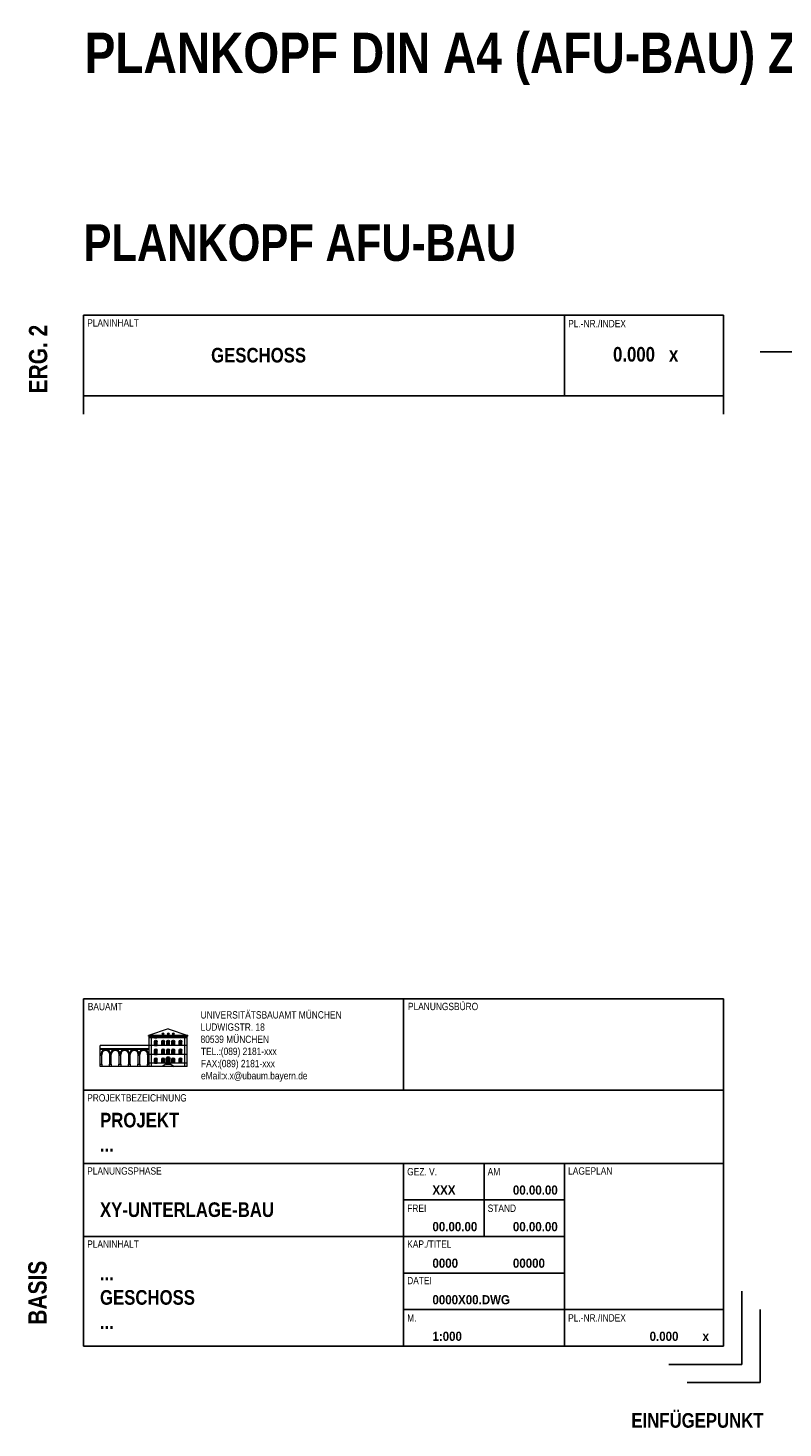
# Paper-space layout 'UBA-M Plankopf AFU-Bau' of a CAD drawing. Extents: x -92 to 1040, y -106 to 766.
# Tile 1 of 6: x -91 to 116, y -106 to 277. Entities that reach past the tile are written whole.
import ezdxf

# ---------------------------------------------------------------- set-up
doc = ezdxf.new("R2010")
doc.units = 0
doc.header["$LTSCALE"] = 0.05
doc.layers.get('0').update_dxf_attribs({"color": 1})
doc.layers.add('Z_01_HILFSLINIE', color=9, linetype='Continuous', plot=False)
doc.layers.add('Z_06_PLANKOPF', color=183, linetype='Continuous', lineweight=25)
doc.layers.add('Z_08_PLANBESCHRIFT', color=183, linetype='Continuous')
doc.styles.add('Plankopf Inh groß', font='ARIALNB.TTF', dxfattribs={"height": 4})
doc.styles.add('Plankopf Inh klein', font='ARIALNB.TTF', dxfattribs={"width": 1.1, "height": 2.5})
doc.styles.add('Plankopf Überschriften', font='ARIALN.TTF', dxfattribs={"height": 2})

# ---------------------------------------------------------------- blocks, each defined once
blk = doc.blocks.new('Plankopf Basis')
h = blk.add_hatch(color=256)
edge = h.paths.add_edge_path()
edge.add_line((-165.62, 92.23), (-164.86, 92.23))
edge.add_line((-164.86, 92.23), (-164.86, 93.27))
edge.add_arc((-165.24, 93.27), 0.38, 0, 180)
edge.add_line((-165.62, 93.27), (-165.62, 92.23))
h = blk.add_hatch(color=256)
edge = h.paths.add_edge_path()
edge.add_line((-163.63, 92.23), (-162.87, 92.23))
edge.add_line((-162.87, 92.23), (-162.87, 93.27))
edge.add_arc((-163.25, 93.27), 0.38, 0, 180)
edge.add_line((-163.63, 93.27), (-163.63, 92.23))
h = blk.add_hatch(color=256)
edge = h.paths.add_edge_path()
edge.add_line((-162.23, 92.23), (-161.47, 92.23))
edge.add_line((-161.47, 92.23), (-161.47, 93.27))
edge.add_arc((-161.85, 93.27), 0.38, 0, 180)
edge.add_line((-162.23, 93.27), (-162.23, 92.23))
h = blk.add_hatch(color=256)
edge = h.paths.add_edge_path()
edge.add_line((-160.83, 92.23), (-160.07, 92.23))
edge.add_line((-160.07, 92.23), (-160.07, 93.27))
edge.add_arc((-160.45, 93.27), 0.38, 0, 180)
edge.add_line((-160.83, 93.27), (-160.83, 92.23))
h = blk.add_hatch(color=256)
edge = h.paths.add_edge_path()
edge.add_line((-158.85, 92.23), (-158.09, 92.23))
edge.add_line((-158.09, 92.23), (-158.09, 93.27))
edge.add_arc((-158.47, 93.27), 0.38, 0, 180)
edge.add_line((-158.85, 93.27), (-158.85, 92.23))
h = blk.add_hatch(color=256)
edge = h.paths.add_edge_path()
edge.add_line((-165.62, 89.82), (-164.86, 89.82))
edge.add_line((-164.86, 89.82), (-164.86, 90.86))
edge.add_arc((-165.24, 90.86), 0.38, 0, 180)
edge.add_line((-165.62, 90.86), (-165.62, 89.82))
h = blk.add_hatch(color=256)
edge = h.paths.add_edge_path()
edge.add_line((-165.62, 87.39), (-164.86, 87.39))
edge.add_line((-164.86, 87.39), (-164.86, 88.43))
edge.add_arc((-165.24, 88.43), 0.38, 0, 180)
edge.add_line((-165.62, 88.43), (-165.62, 87.39))
h = blk.add_hatch(color=256)
edge = h.paths.add_edge_path()
edge.add_line((-163.63, 89.82), (-162.87, 89.82))
edge.add_line((-162.87, 89.82), (-162.87, 90.86))
edge.add_arc((-163.25, 90.86), 0.38, 0, 180)
edge.add_line((-163.63, 90.86), (-163.63, 89.82))
h = blk.add_hatch(color=256)
edge = h.paths.add_edge_path()
edge.add_line((-163.63, 87.39), (-162.87, 87.39))
edge.add_line((-162.87, 87.39), (-162.87, 88.43))
edge.add_arc((-163.25, 88.43), 0.38, 0, 180)
edge.add_line((-163.63, 88.43), (-163.63, 87.39))
h = blk.add_hatch(color=256)
edge = h.paths.add_edge_path()
edge.add_line((-162.37, 87.09), (-161.33, 87.09))
edge.add_line((-161.33, 87.09), (-161.33, 88.55))
edge.add_arc((-161.85, 88.55), 0.52, 0, 180)
edge.add_line((-162.37, 88.55), (-162.37, 87.09))
h = blk.add_hatch(color=256)
edge = h.paths.add_edge_path()
edge.add_line((-162.23, 89.82), (-161.47, 89.82))
edge.add_line((-161.47, 89.82), (-161.47, 90.86))
edge.add_arc((-161.85, 90.86), 0.38, 0, 180)
edge.add_line((-162.23, 90.86), (-162.23, 89.82))
h = blk.add_hatch(color=256)
edge = h.paths.add_edge_path()
edge.add_line((-160.83, 89.82), (-160.07, 89.82))
edge.add_line((-160.07, 89.82), (-160.07, 90.86))
edge.add_arc((-160.45, 90.86), 0.38, 0, 180)
edge.add_line((-160.83, 90.86), (-160.83, 89.82))
h = blk.add_hatch(color=256)
edge = h.paths.add_edge_path()
edge.add_line((-160.83, 87.39), (-160.07, 87.39))
edge.add_line((-160.07, 87.39), (-160.07, 88.43))
edge.add_arc((-160.45, 88.43), 0.38, 0, 180)
edge.add_line((-160.83, 88.43), (-160.83, 87.39))
h = blk.add_hatch(color=256)
edge = h.paths.add_edge_path()
edge.add_line((-158.85, 89.82), (-158.09, 89.82))
edge.add_line((-158.09, 89.82), (-158.09, 90.86))
edge.add_arc((-158.47, 90.86), 0.38, 0, 180)
edge.add_line((-158.85, 90.86), (-158.85, 89.82))
h = blk.add_hatch(color=256)
edge = h.paths.add_edge_path()
edge.add_line((-158.85, 87.39), (-158.09, 87.39))
edge.add_line((-158.09, 87.39), (-158.09, 88.43))
edge.add_arc((-158.47, 88.43), 0.38, 0, 180)
edge.add_line((-158.85, 88.43), (-158.85, 87.39))
for p, q in [((-185, 105), (-10, 105)), ((-185, 10), (-185, 105)), ((-97.5, 80), (-97.5, 105)), ((-10, 105), (-10, 10)), ((-165.62, 92.23), (-164.86, 92.23)), ((-165.56, 94.68), (-164.92, 94.68)), ((-165.56, 94.33), (-164.92, 94.33)), ((-165.62, 89.82), (-164.86, 89.82)), ((-165.62, 87.39), (-164.86, 87.39)), ((-162.37, 87.09), (-161.33, 87.09)), ((-185, 80), (-10, 80)), ((-185, 60), (-10, 60)), ((-97.5, 10), (-97.5, 60)), ((-75.5, 40), (-75.5, 60)), ((-53.5, 10), (-53.5, 60)), ((-97.5, 50), (-53.5, 50)), ((-185, 40), (-53.5, 40)), ((-97.5, 30), (-53.5, 30)), ((-97.5, 20), (-10, 20)), ((-185, 10), (-10, 10))]:
    blk.add_line(p, q)
at = {"lineweight": 13}
for p, q in [((-161.85, 96.84), (-167.25, 95)), ((-161.85, 96.84), (-156.45, 95)), ((-180.45, 86.53), (-180.45, 92.23)), ((-156.69, 92.23), (-180.45, 92.23)), ((-156.45, 95), (-167.25, 95)), ((-167.25, 94.78), (-167.25, 95)), ((-156.45, 94.78), (-167.25, 94.78)), ((-167.01, 86.53), (-167.01, 94.78)), ((-156.69, 94.68), (-167.01, 94.68)), ((-156.69, 94.33), (-167.01, 94.33)), ((-166.43, 86.53), (-166.43, 94.78)), ((-165.62, 92.23), (-165.62, 93.27)), ((-165.56, 94.33), (-165.56, 94.68)), ((-164.92, 94.33), (-164.92, 94.68)), ((-164.86, 92.23), (-164.86, 93.27)), ((-163.63, 92.23), (-163.63, 93.27)), ((-163.57, 95.32), (-162.93, 95.32)), ((-162.87, 92.23), (-162.87, 93.27)), ((-162.23, 92.23), (-162.23, 93.27)), ((-162.17, 95.32), (-161.53, 95.32)), ((-162.17, 94.33), (-162.17, 94.68)), ((-161.53, 94.33), (-161.53, 94.68)), ((-161.47, 92.23), (-161.47, 93.27)), ((-160.83, 92.23), (-160.83, 93.27)), ((-160.77, 95.32), (-160.13, 95.32)), ((-160.07, 92.23), (-160.07, 93.27)), ((-158.85, 92.23), (-158.85, 93.27)), ((-158.79, 94.33), (-158.79, 94.68)), ((-158.15, 94.33), (-158.15, 94.68)), ((-158.09, 92.23), (-158.09, 93.27)), ((-157.28, 86.53), (-157.28, 94.78)), ((-156.69, 86.53), (-156.69, 94.78)), ((-156.45, 94.78), (-156.45, 95)), ((-167.01, 91.34), (-180.45, 91.34)), ((-167.01, 91.12), (-180.45, 91.12)), ((-179.81, 89.82), (-180.45, 89.82)), ((-180.01, 89.55), (-180.45, 89.55)), ((-180.01, 87.17), (-180.01, 89.82)), ((-177.95, 89.82), (-177.31, 89.82)), ((-177.85, 87.17), (-177.85, 89.82)), ((-177.41, 89.55), (-177.85, 89.55)), ((-177.41, 87.17), (-177.41, 89.82)), ((-175.35, 89.82), (-174.71, 89.82)), ((-175.25, 87.17), (-175.25, 89.82)), ((-174.81, 89.55), (-175.25, 89.55)), ((-174.81, 87.17), (-174.81, 89.82)), ((-172.75, 89.82), (-172.11, 89.82)), ((-172.65, 87.17), (-172.65, 89.82)), ((-172.21, 89.55), (-172.65, 89.55)), ((-172.21, 87.17), (-172.21, 89.82)), ((-170.15, 89.82), (-169.51, 89.82)), ((-170.05, 87.17), (-170.05, 89.82)), ((-169.61, 89.55), (-170.05, 89.55)), ((-169.61, 87.17), (-169.61, 89.82)), ((-167.01, 89.82), (-167.65, 89.82)), ((-167.45, 87.17), (-167.45, 89.82)), ((-167.01, 89.55), (-167.45, 89.55)), ((-156.69, 89.82), (-167.01, 89.82)), ((-165.62, 89.82), (-165.62, 90.86)), ((-165.62, 87.39), (-165.62, 88.43)), ((-164.86, 89.82), (-164.86, 90.86)), ((-164.86, 87.39), (-164.86, 88.43)), ((-163.63, 89.82), (-163.63, 90.86)), ((-163.63, 87.39), (-163.63, 88.43)), ((-162.87, 89.82), (-162.87, 90.86)), ((-162.87, 87.39), (-162.87, 88.43)), ((-162.37, 87.09), (-162.37, 88.55)), ((-162.23, 89.82), (-162.23, 90.86)), ((-161.47, 89.82), (-161.47, 90.86)), ((-161.33, 87.09), (-161.33, 88.55)), ((-160.83, 89.82), (-160.83, 90.86)), ((-160.83, 87.39), (-160.83, 88.43)), ((-160.07, 89.82), (-160.07, 90.86)), ((-160.07, 87.39), (-160.07, 88.43)), ((-158.85, 89.82), (-158.85, 90.86)), ((-158.85, 87.39), (-158.85, 88.43)), ((-158.09, 89.82), (-158.09, 90.86)), ((-158.09, 87.39), (-158.09, 88.43)), ((-180.45, 87.17), (-180.01, 87.17)), ((-156.69, 86.53), (-180.45, 86.53)), ((-180.01, 87.17), (-179.93, 87.09)), ((-179.93, 86.53), (-179.93, 87.09)), ((-177.85, 87.17), (-177.93, 87.09)), ((-177.93, 86.53), (-177.93, 87.09)), ((-177.85, 87.17), (-177.41, 87.17)), ((-177.41, 87.17), (-177.33, 87.09)), ((-177.33, 86.53), (-177.33, 87.09)), ((-175.25, 87.17), (-175.33, 87.09)), ((-175.33, 86.53), (-175.33, 87.09)), ((-175.25, 87.17), (-174.81, 87.17)), ((-174.81, 87.17), (-174.73, 87.09)), ((-174.73, 86.53), (-174.73, 87.09)), ((-172.65, 87.17), (-172.73, 87.09)), ((-172.73, 86.53), (-172.73, 87.09)), ((-172.65, 87.17), (-172.21, 87.17)), ((-172.21, 87.17), (-172.13, 87.09)), ((-172.13, 86.53), (-172.13, 87.09)), ((-170.05, 87.17), (-170.13, 87.09)), ((-170.13, 86.53), (-170.13, 87.09)), ((-170.05, 87.17), (-169.61, 87.17)), ((-169.61, 87.17), (-169.53, 87.09)), ((-169.53, 86.53), (-169.53, 87.09)), ((-167.45, 87.17), (-167.53, 87.09)), ((-167.53, 86.53), (-167.53, 87.09)), ((-167.45, 87.17), (-167.01, 87.17)), ((-162.37, 87.39), (-167.01, 87.39)), ((-162.53, 87.09), (-163.5, 86.53)), ((-161.17, 87.09), (-162.53, 87.09)), ((-156.69, 87.39), (-161.33, 87.39)), ((-161.17, 87.09), (-160.2, 86.53))]:
    blk.add_line(p, q, dxfattribs=at)
for centre, radius in [((-165.24, 93.27), 0.38), ((-163.25, 93.27), 0.38), ((-161.85, 93.27), 0.38), ((-160.45, 93.27), 0.38), ((-158.47, 93.27), 0.38), ((-165.24, 90.86), 0.38), ((-165.24, 88.43), 0.38), ((-163.25, 90.86), 0.38), ((-163.25, 88.43), 0.38), ((-161.85, 88.55), 0.52), ((-161.85, 90.86), 0.38), ((-160.45, 90.86), 0.38), ((-160.45, 88.43), 0.38), ((-158.47, 90.86), 0.38), ((-158.47, 88.43), 0.38)]:
    blk.add_arc(centre, radius, 0, 180)
for centre, radius, start, end in [((-163.25, 95.32), 0.32, 0, 180), ((-161.85, 95.32), 0.32, 0, 180), ((-160.45, 95.32), 0.32, 0, 180), ((-178.93, 89.82), 1.3, 359.9994, 180.0006), ((-178.93, 89.82), 1.08, 0, 180), ((-176.33, 89.82), 1.3, 359.9994, 180.0006), ((-176.33, 89.82), 1.08, 0, 180), ((-173.73, 89.82), 1.3, 359.9994, 180.0006), ((-173.73, 89.82), 1.08, 0, 180), ((-171.13, 89.82), 1.3, 359.9994, 180.0006), ((-171.13, 89.82), 1.08, 0, 180), ((-168.53, 89.82), 1.3, 359.9994, 180.0006), ((-168.53, 89.82), 1.08, 0, 180)]:
    blk.add_arc(centre, radius, start, end, dxfattribs=at)
at = {"style": 'Plankopf Überschriften'}
for s, p in [('PROJEKTBEZEICHNUNG', (-184, 76.92)), ('PLANUNGSPHASE', (-184, 56.92)), ('GEZ. V.', (-96.5, 56.72)), ('AM', (-74.5, 56.72)), ('LAGEPLAN', (-52.5, 56.92)), ('FREI', (-96.5, 46.72)), ('STAND', (-74.5, 46.72)), ('PLANINHALT', (-184, 36.92)), ('KAP./TITEL', (-96.5, 36.92)), ('DATEI', (-96.5, 26.92)), ('M.', (-96.5, 16.72)), ('PL.-NR./INDEX', (-52.5, 16.72))]:
    blk.add_text(s, height=2, dxfattribs=at).set_placement(p)
at = {"char_height": 2, "attachment_point": 1, "style": 'Plankopf Überschriften'}
for s, insert in [('BAUAMT', (-183.84, 103.89)), ('TEL.:', (-152.9, 91.61)), ('FAX:', (-152.88, 88.29)), ('eMail:', (-152.88, 84.97))]:
    blk.add_mtext(s, dxfattribs=dict(at, insert=insert))
for tag, p, height, style in [('PLANUNGSBÜRO', (-96.3, 101.92), 2, 'Plankopf Überschriften'), ('UBAUM', (-153, 99.61), 2, 'Plankopf Überschriften'), ('LUD18', (-153, 96.28), 2, 'Plankopf Überschriften'), ('MÜ', (-153, 92.95), 2, 'Plankopf Überschriften'), ('000', (-147.96, 86.3), 2, 'Plankopf Überschriften'), ('000', (-147.48, 89.65), 2, 'Plankopf Überschriften'), ('XXX', (-146.85, 82.97), 2, 'Plankopf Überschriften'), ('PROJEKT', (-180.47, 69.82), 4, 'Plankopf Inh groß'), ('Z2', (-180.5, 63.18), 4, 'Plankopf Inh groß'), ('XY-UNTERLAGE-BAU', (-180.5, 45.32), 4, 'Plankopf Inh groß'), ('Z1', (-180.5, 27.97), 4, 'Plankopf Inh groß'), ('Z2', (-180.5, 21.31), 4, 'Plankopf Inh groß'), ('Z3', (-180.5, 14.64), 4, 'Plankopf Inh groß')]:
    blk.add_attdef(tag, p, '', height=height, dxfattribs=dict(style=style))
at = {"style": 'Plankopf Inh klein', "width": 1.1}
for tag, p in [('XXX', (-89.6, 51.43)), ('00.00.00', (-67.6, 51.43)), ('00.00.00', (-89.6, 41.43)), ('00.00.00', (-67.6, 41.43)), ('0000', (-89.6, 31.43)), ('00000', (-67.6, 31.43)), ('0000X00.DWG', (-89.6, 21.43)), ('1:000', (-89.6, 11.43)), ('0.000', (-30.22, 11.43)), ('x', (-15.75, 11.43))]:
    blk.add_attdef(tag, p, '', height=2.5, dxfattribs=at)

psp = doc.layouts.new('UBA-M Plankopf AFU-Bau')

# ---------------------------------------------------------------- linework, layer by layer
at = {"layer": 'Z_01_HILFSLINIE'}
for p, q in [((104.5, -88.12), (104.5, -68.12)), ((109.5, -93.12), (109.5, -73.12)), ((104.5, -88.12), (84.5, -88.12)), ((109.5, -93.12), (89.5, -93.12))]:
    psp.add_line(p, q, dxfattribs=at)
at = {"layer": 'Z_06_PLANKOPF'}
for p, q in [((99.5, 198.88), (-75.5, 198.88)), ((-75.5, 198.88), (-75.5, 171.88)), ((56, 176.88), (56, 198.88)), ((99.5, 198.88), (99.5, 171.88)), ((99.5, 176.88), (-75.5, 176.88))]:
    psp.add_line(p, q, dxfattribs=at)
at = {"layer": 'Z_08_PLANBESCHRIFT'}
psp.add_line((109.5, 188.88), (814.5, 188.88), dxfattribs=at)

# ---------------------------------------------------------------- block references
at = {"layer": 'Z_06_PLANKOPF'}
ref = psp.add_blockref('Plankopf Basis', (109.5, -93.12), dxfattribs=at)
ref.add_attrib('PROJEKT', 'PROJEKT ', (-70.97, -23.29), dxfattribs={"layer": '0', "height": 4, "style": 'Plankopf Inh groß'})
ref.add_attrib('Z2', '...', (-71, -29.94), dxfattribs={"layer": '0', "height": 4, "style": 'Plankopf Inh groß'})
ref.add_attrib('XY-UNTERLAGE-BAU', 'XY-UNTERLAGE-BAU', (-71, -47.79), dxfattribs={"layer": '0', "height": 4, "style": 'Plankopf Inh groß'})
ref.add_attrib('Z1', '...', (-71, -65.14), dxfattribs={"layer": '0', "height": 4, "style": 'Plankopf Inh groß'})
ref.add_attrib('Z2', 'GESCHOSS', (-71, -71.8), dxfattribs={"layer": '0', "height": 4, "style": 'Plankopf Inh groß'})
ref.add_attrib('Z3', '...', (-71, -78.47), dxfattribs={"layer": '0', "height": 4, "style": 'Plankopf Inh groß'})
ref.add_attrib('1:000', '1:000', (19.9, -81.68), dxfattribs={"layer": '0', "height": 2.5, "style": 'Plankopf Inh klein', "width": 1.1})
ref.add_attrib('0.000', '0.000', (79.28, -81.68), dxfattribs={"layer": '0', "height": 2.5, "style": 'Plankopf Inh klein', "width": 1.1})
ref.add_attrib('x', 'x', (93.75, -81.68), dxfattribs={"layer": '0', "height": 2.5, "style": 'Plankopf Inh klein', "width": 1.1})
ref.add_attrib('XXX', 'XXX', (19.9, -41.68), dxfattribs={"layer": '0', "height": 2.5, "style": 'Plankopf Inh klein', "width": 1.1})
ref.add_attrib('00.00.00', '00.00.00', (41.9, -41.68), dxfattribs={"layer": '0', "height": 2.5, "style": 'Plankopf Inh klein', "width": 1.1})
ref.add_attrib('00.00.00', '00.00.00', (19.9, -51.68), dxfattribs={"layer": '0', "height": 2.5, "style": 'Plankopf Inh klein', "width": 1.1})
ref.add_attrib('00.00.00', '00.00.00', (41.9, -51.68), dxfattribs={"layer": '0', "height": 2.5, "style": 'Plankopf Inh klein', "width": 1.1})
ref.add_attrib('0000', '0000', (19.9, -61.68), dxfattribs={"layer": '0', "height": 2.5, "style": 'Plankopf Inh klein', "width": 1.1})
ref.add_attrib('00000', '00000', (41.9, -61.68), dxfattribs={"layer": '0', "height": 2.5, "style": 'Plankopf Inh klein', "width": 1.1})
ref.add_attrib('0000X00.DWG', '0000X00.DWG', (19.9, -71.68), dxfattribs={"layer": '0', "height": 2.5, "style": 'Plankopf Inh klein', "width": 1.1})
ref.add_attrib('UBAUM', 'UNIVERSITÄTSBAUAMT MÜNCHEN', (-43.5, 6.5), dxfattribs={"layer": '0', "height": 2, "style": 'Plankopf Überschriften'})
ref.add_attrib('LUD18', 'LUDWIGSTR. 18', (-43.5, 3.17), dxfattribs={"layer": '0', "height": 2, "style": 'Plankopf Überschriften'})
ref.add_attrib('MÜ', '80539 MÜNCHEN', (-43.5, -0.17), dxfattribs={"layer": '0', "height": 2, "style": 'Plankopf Überschriften'})
ref.add_attrib('000', '(089) 2181-xxx', (-37.97, -3.47), dxfattribs={"layer": '0', "height": 2, "style": 'Plankopf Überschriften'})
ref.add_attrib('000', '(089) 2181-xxx', (-38.46, -6.82), dxfattribs={"layer": '0', "height": 2, "style": 'Plankopf Überschriften'})
ref.add_attrib('XXX', 'x.x@ubaum.bayern.de', (-37.35, -10.15), dxfattribs={"layer": '0', "height": 2, "style": 'Plankopf Überschriften'})
ref.add_attrib('PLANUNGSBÜRO', 'PLANUNGSBÜRO', (13.2, 8.8), dxfattribs={"layer": '0', "height": 2, "style": 'Plankopf Überschriften'})

# ---------------------------------------------------------------- texts
at = {"layer": 'Z_01_HILFSLINIE', "insert": (74.29, -101.45), "char_height": 4, "attachment_point": 1, "style": 'Plankopf Inh groß'}
psp.add_mtext('EINFÜGEPUNKT', dxfattribs=at)
at = {"layer": 'Z_06_PLANKOPF', "style": 'Plankopf Überschriften'}
for s, p in [('PLANINHALT', (-74.49, 195.81)), ('PL.-NR./INDEX', (57.01, 195.6))]:
    psp.add_text(s, height=2, dxfattribs=at).set_placement(p)
at = {"layer": 'Z_06_PLANKOPF', "char_height": 4, "attachment_point": 1, "style": 'Plankopf Inh groß'}
for s, insert in [('GESCHOSS', (-40.62, 189.98)), ('0.000   x', (69.28, 190.22))]:
    psp.add_mtext(s, dxfattribs=dict(at, insert=insert))
at = {"layer": 'Z_08_PLANBESCHRIFT', "style": 'Plankopf Inh groß'}
psp.add_text('PLANKOPF AFU-BAU', height=10, dxfattribs=at).set_placement((-75.51, 213.77))
at = {"layer": 'Z_08_PLANBESCHRIFT', "insert": (-75.19, 276.21), "char_height": 11, "attachment_point": 1, "style": 'Plankopf Inh groß'}
psp.add_mtext('PLANKOPF DIN A4 (AFU-BAU) ZUM SELBST ZUSAMMENSTELLEN:', dxfattribs=at)
at = {"layer": 'Z_08_PLANBESCHRIFT', "insert": (-90.41, 177.52), "char_height": 5, "attachment_point": 1, "rotation": 90, "style": 'Plankopf Inh groß'}
psp.add_mtext('ERG. 2', dxfattribs=at)
at = {"layer": 'Z_08_PLANBESCHRIFT', "insert": (-90.59, -77.25), "char_height": 5, "width": 1.1025, "attachment_point": 1, "rotation": 90, "style": 'Plankopf Inh groß'}
psp.add_mtext('BASIS', dxfattribs=at)

doc.saveas('drawing.dxf')
